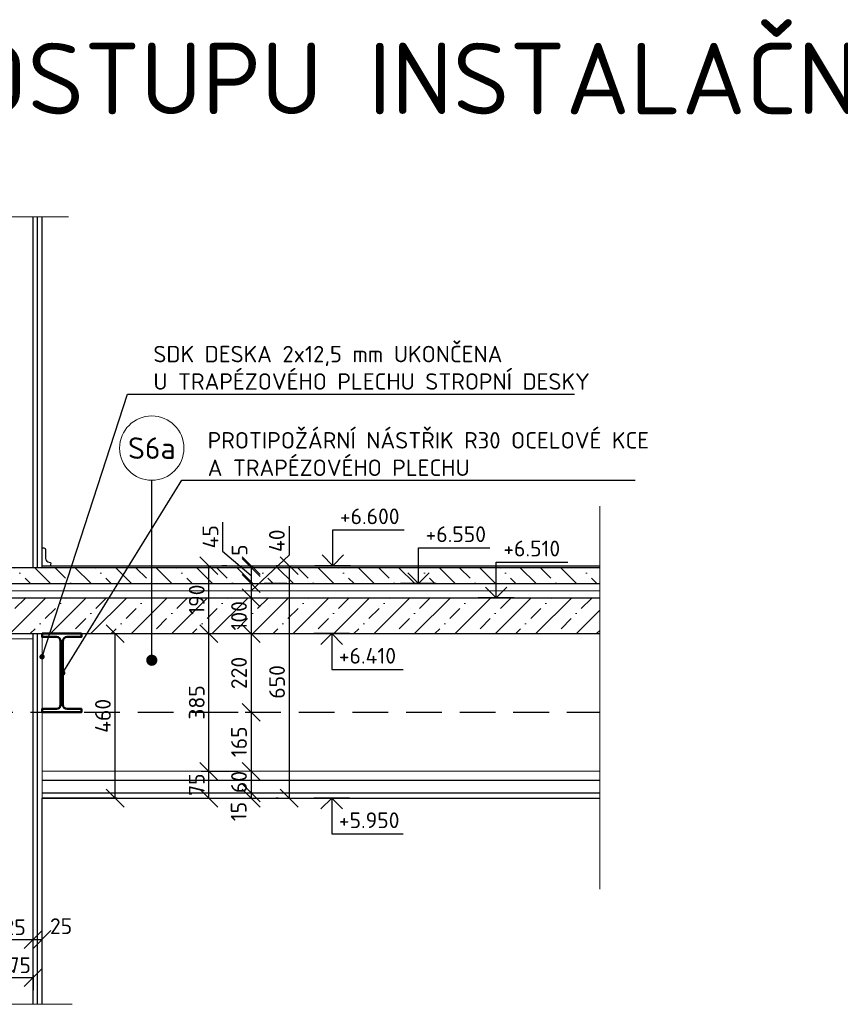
# Model space of a CAD drawing. Header units: millimetres. Extents: x -118752 to 407724, y -73278 to 155058.
# Tile 91 of 256: x -54179 to -51884, y 51268 to 54022. Entities that reach past the tile are written whole.
import ezdxf
from ezdxf.enums import TextEntityAlignment as Align

# ---------------------------------------------------------------- set-up
doc = ezdxf.new("R2010")
doc.units = ezdxf.units.MM
doc.header["$LTSCALE"] = 10
doc.linetypes.add('DASH', pattern=[0.75, 0.5, -0.25])
doc.linetypes.add('DASHDOT', pattern=[25.4, 12.7, -6.35, 0, -6.35])
for name, color, linetype, lineweight in [('CKBUBLINY', 1, 'Continuous', 18), ('CKBUBLINY_POPIS', 3, 'Continuous', 25), ('CKIZOLACE', 1, 'Continuous', 18), ('CKKOTY', 3, 'Continuous', 25), ('CKKOTY_VYS', 3, 'Continuous', 25), ('CKPOPIS_POHLED', 3, 'Continuous', 25), ('CKRASTR', 7, 'DASHDOT', 15), ('CKTEXTY_MALE', 3, 'Continuous', 18), ('CSPROFILY_REZY', 4, 'Continuous', 50), ('podhledy', 7, 'Continuous', 20), ('pohledy', 7, 'Continuous', 25), ('srafy', 7, 'Continuous', 18)]:
    doc.layers.add(name, color=color, linetype=linetype, lineweight=lineweight)
doc.styles.get("Standard").update_dxf_attribs({"font": 'isocpeur.ttf'})
doc.linetypes.add('IZOLACE_PROTIOTRESOVA', pattern='A,0.001,[219,CADKON.SHX,S=1,R=0,X=0,Y=0],-1,[219,CADKON.SHX,S=1,R=180,X=1,Y=0],-1', length=2.001)
doc.linetypes.add('PRERUSENI', pattern='A,60,[100,CADKON.SHX,S=2.5,R=0,X=0,Y=0],-10', length=70)
doc.dimstyles.new('CADKON', dxfattribs={"dimscale": 50, "dimtxt": 2.2, "dimasz": 2.5, "dimexe": 1.8, "dimexo": 5, "dimgap": 0.6, "dimtad": 1, "dimrnd": 1, "dimtxsty": 'Standard', "dimblk1": 'OBLIQUE', "dimblk2": 'OBLIQUE', "dimsah": 1, "dimcen": 2.5, "dimadec": 1, "dimazin": 2, "dimtfac": 1, "dimtdec": 4, "dimtix": 1, "dimtmove": 2, "dimatfit": 3, "dimldrblk": 'OPEN30', "dimfxl": 5, "dimfxlon": 1, "dimtolj": 1, "dimarcsym": 0})
doc.dimstyles.new('CADKON$7', dxfattribs={"dimscale": 100, "dimtxt": 2.5, "dimasz": 2.5, "dimexe": 1.8, "dimexo": 5, "dimgap": 0.6, "dimtad": 1, "dimrnd": 1, "dimtxsty": 'Standard', "dimblk1": 'OBLIQUE', "dimblk2": 'OBLIQUE', "dimsah": 1, "dimcen": 2.5, "dimadec": 1, "dimazin": 2, "dimtfac": 1, "dimtdec": 4, "dimtix": 1, "dimtmove": 0, "dimatfit": 3, "dimldrblk": 'DOTSMALL', "dimfxl": 5, "dimfxlon": 1, "dimtfill": 1, "dimtolj": 1, "dimarcsym": 0})

# ---------------------------------------------------------------- blocks, each defined once
blk = doc.blocks.new('_OBLIQUE')
at = {"color": 0, "linetype": 'ByBlock'}
blk.add_line((-0.5, -0.5), (0.5, 0.5), dxfattribs=at)
blk = doc.blocks.new('*D10155')
at = {"layer": 'CKKOTY', "color": 0, "lineweight": -2}
for p, q in [((-54012.5, 52304.4), (-53876.5, 52304.4)), ((-53912.5, 51844.4), (-53912.5, 52304.4)), ((-54012.5, 51844.4), (-53876.5, 51844.4))]:
    blk.add_line(p, q, dxfattribs=at)
at = {"layer": 'Defpoints', "color": 0}
for p in [(-54116.9, 52304.4), (-53912.5, 52304.4), (-54116.9, 51844.4)]:
    blk.add_point(p, dxfattribs=at)
at = {"layer": 'CKKOTY', "color": 0, "lineweight": -2, "xscale": 50, "yscale": 50, "zscale": 50}
for p, rotation in [((-53912.5, 52304.4), 90), ((-53912.5, 51844.4), 270)]:
    blk.add_blockref('_OBLIQUE', p, dxfattribs=dict(at, rotation=rotation))
at = {"layer": 'CKKOTY', "color": 0, "insert": (-53946.5, 52074.4), "char_height": 44, "attachment_point": 5, "rotation": 90}
blk.add_mtext('\\A1;460', dxfattribs=at)
blk = doc.blocks.new('_Open30')
at = {"color": 0, "lineweight": -2}
for p, q in [((-1, 0.268), (0, 0)), ((0, 0), (-1, -0.268)), ((0, 0), (-1, 0))]:
    blk.add_line(p, q, dxfattribs=at)
blk = doc.blocks.new('*D10156')
at = {"layer": 'CKKOTY', "color": 0, "lineweight": -2}
for p, q in [((-53671.9, 51919.4), (-53614.1, 51919.4)), ((-53650.1, 51844.4), (-53650.1, 51919.4)), ((-53671.9, 51844.4), (-53614.1, 51844.4))]:
    blk.add_line(p, q, dxfattribs=at)
at = {"layer": 'Defpoints', "color": 0}
for p in [(-53771.9, 51919.4), (-53650.1, 51919.4), (-53771.9, 51844.4)]:
    blk.add_point(p, dxfattribs=at)
at = {"layer": 'CKKOTY', "color": 0, "lineweight": -2, "xscale": 50, "yscale": 50, "zscale": 50}
for p, rotation in [((-53650.1, 51919.4), 270), ((-53650.1, 51844.4), 90)]:
    blk.add_blockref('_OBLIQUE', p, dxfattribs=dict(at, rotation=rotation))
at = {"layer": 'CKKOTY', "color": 0, "insert": (-53684.1, 51881.9), "char_height": 44, "attachment_point": 5, "rotation": 90}
blk.add_mtext('\\A1;75', dxfattribs=at)
blk = doc.blocks.new('*D10157')
at = {"layer": 'CKKOTY', "color": 0, "lineweight": -2}
for p, q in [((-53631.9, 51919.4), (-53567.9, 51919.4)), ((-53531.9, 51919.4), (-53531.9, 51859.4)), ((-53631.9, 51859.4), (-53567.9, 51859.4))]:
    blk.add_line(p, q, dxfattribs=at)
at = {"layer": 'Defpoints', "color": 0}
for p in [(-53531.9, 51919.4), (-53531.9, 51859.4), (-53531.9, 51859.4)]:
    blk.add_point(p, dxfattribs=at)
at = {"layer": 'CKKOTY', "color": 0, "lineweight": -2, "xscale": 50, "yscale": 50, "zscale": 50}
for p, rotation in [((-53531.9, 51919.4), 270), ((-53531.9, 51859.4), 90)]:
    blk.add_blockref('_OBLIQUE', p, dxfattribs=dict(at, rotation=rotation))
at = {"layer": 'CKKOTY', "color": 0, "insert": (-53565.9, 51889.4), "char_height": 44, "attachment_point": 5, "rotation": 90}
blk.add_mtext('\\A1;60', dxfattribs=at)
blk = doc.blocks.new('*D10158')
at = {"layer": 'CKKOTY', "color": 0, "lineweight": -2}
for p, q in [((-53631.9, 51859.4), (-53567.9, 51859.4)), ((-53531.9, 51859.4), (-53531.9, 51844.4)), ((-53631.9, 51844.4), (-53567.9, 51844.4))]:
    blk.add_line(p, q, dxfattribs=at)
at = {"layer": 'Defpoints', "color": 0}
for p in [(-53531.9, 51859.4), (-53531.9, 51844.4), (-53531.9, 51844.4)]:
    blk.add_point(p, dxfattribs=at)
at = {"layer": 'CKKOTY', "color": 0, "lineweight": -2, "xscale": 50, "yscale": 50, "zscale": 50}
for p, rotation in [((-53531.9, 51859.4), 270), ((-53531.9, 51844.4), 90)]:
    blk.add_blockref('_OBLIQUE', p, dxfattribs=dict(at, rotation=rotation))
at = {"layer": 'CKKOTY', "color": 0, "insert": (-53566.9, 51806.9), "char_height": 44, "attachment_point": 5, "rotation": 90}
blk.add_mtext('\\A1;15', dxfattribs=at)
blk = doc.blocks.new('*D10160')
at = {"layer": 'CKKOTY', "color": 0, "lineweight": -2}
for p, q in [((-54266.7, 51549.2), (-54266.7, 51413.2)), ((-54266.7, 51449.2), (-54141.7, 51449.2)), ((-54141.7, 51378.7), (-54141.7, 51413.2))]:
    blk.add_line(p, q, dxfattribs=at)
at = {"layer": 'Defpoints', "color": 0}
for p in [(-54266.7, 51844.4), (-54141.7, 51478.7), (-54141.7, 51449.2)]:
    blk.add_point(p, dxfattribs=at)
at = {"layer": 'CKKOTY', "color": 0, "lineweight": -2, "xscale": 50, "yscale": 50, "zscale": 50, "rotation": 180}
blk.add_blockref('_OBLIQUE', (-54266.7, 51449.2), dxfattribs=at)
at = {"layer": 'CKKOTY', "color": 0, "lineweight": -2, "xscale": 50, "yscale": 50, "zscale": 50}
blk.add_blockref('_OBLIQUE', (-54141.7, 51449.2), dxfattribs=at)
at = {"layer": 'CKKOTY', "color": 0, "insert": (-54204.2, 51483.2), "char_height": 44, "attachment_point": 5}
blk.add_mtext('\\A1;125', dxfattribs=at)
blk = doc.blocks.new('*D10162')
at = {"layer": 'CKKOTY', "color": 0, "lineweight": -2}
for p, q in [((-54141.7, 51449.2), (-54116.7, 51449.2)), ((-54141.7, 51378.7), (-54141.7, 51413.2)), ((-54116.7, 51385.9), (-54116.7, 51413.2))]:
    blk.add_line(p, q, dxfattribs=at)
at = {"layer": 'Defpoints', "color": 0}
for p in [(-54141.7, 51478.7), (-54116.7, 51485.9), (-54116.7, 51449.2)]:
    blk.add_point(p, dxfattribs=at)
at = {"layer": 'CKKOTY', "color": 0, "lineweight": -2, "xscale": 50, "yscale": 50, "zscale": 50, "rotation": 180}
blk.add_blockref('_OBLIQUE', (-54141.7, 51449.2), dxfattribs=at)
at = {"layer": 'CKKOTY', "color": 0, "lineweight": -2, "xscale": 50, "yscale": 50, "zscale": 50}
blk.add_blockref('_OBLIQUE', (-54116.7, 51449.2), dxfattribs=at)
at = {"layer": 'CKKOTY', "color": 0, "insert": (-54063.5, 51486.2), "char_height": 44, "attachment_point": 5}
blk.add_mtext('\\A1;25', dxfattribs=at)
blk = doc.blocks.new('*D10163')
at = {"layer": 'CKKOTY', "color": 0, "lineweight": -2}
for p, q in [((-54216.7, 51350.2), (-54216.7, 51306.9)), ((-54216.7, 51342.9), (-54141.7, 51342.9)), ((-54141.7, 51349.2), (-54141.7, 51306.9))]:
    blk.add_line(p, q, dxfattribs=at)
at = {"layer": 'Defpoints', "color": 0}
for p in [(-54216.7, 51450.2), (-54141.7, 51449.2), (-54141.7, 51342.9)]:
    blk.add_point(p, dxfattribs=at)
at = {"layer": 'CKKOTY', "color": 0, "lineweight": -2, "xscale": 50, "yscale": 50, "zscale": 50}
blk.add_blockref('_OBLIQUE', (-54216.7, 51342.9), dxfattribs=at)
at = {"layer": 'CKKOTY', "color": 0, "lineweight": -2, "xscale": 50, "yscale": 50, "zscale": 50, "rotation": 180}
blk.add_blockref('_OBLIQUE', (-54141.7, 51342.9), dxfattribs=at)
at = {"layer": 'CKKOTY', "color": 0, "insert": (-54179.2, 51376.9), "char_height": 44, "attachment_point": 5}
blk.add_mtext('\\A1;75', dxfattribs=at)
blk = doc.blocks.new('*D10165')
at = {"layer": 'CKKOTY', "color": 0, "lineweight": -2}
for p, q in [((-53650.1, 51919.4), (-53650.1, 52304.4)), ((-53617.6, 52304.4), (-53614.1, 52304.4)), ((-53671.9, 51919.4), (-53614.1, 51919.4))]:
    blk.add_line(p, q, dxfattribs=at)
at = {"layer": 'Defpoints', "color": 0}
for p in [(-53717.6, 52304.4), (-53650.1, 52304.4), (-53771.9, 51919.4)]:
    blk.add_point(p, dxfattribs=at)
at = {"layer": 'CKKOTY', "color": 0, "lineweight": -2, "xscale": 50, "yscale": 50, "zscale": 50}
for p, rotation in [((-53650.1, 52304.4), 90), ((-53650.1, 51919.4), 270)]:
    blk.add_blockref('_OBLIQUE', p, dxfattribs=dict(at, rotation=rotation))
at = {"layer": 'CKKOTY', "color": 0, "insert": (-53684.1, 52111.9), "char_height": 44, "attachment_point": 5, "rotation": 90}
blk.add_mtext('\\A1;385', dxfattribs=at)
blk = doc.blocks.new('*D10166')
at = {"layer": 'CKKOTY', "color": 0, "lineweight": -2}
for p, q in [((-53650.1, 52304.4), (-53650.1, 52494.4)), ((-53600.1, 52494.4), (-53614.1, 52494.4)), ((-53617.6, 52304.4), (-53614.1, 52304.4))]:
    blk.add_line(p, q, dxfattribs=at)
at = {"layer": 'Defpoints', "color": 0}
for p in [(-53700.1, 52494.4), (-53650.1, 52494.4), (-53717.6, 52304.4)]:
    blk.add_point(p, dxfattribs=at)
at = {"layer": 'CKKOTY', "color": 0, "lineweight": -2, "xscale": 50, "yscale": 50, "zscale": 50}
for p, rotation in [((-53650.1, 52494.4), 90), ((-53650.1, 52304.4), 270)]:
    blk.add_blockref('_OBLIQUE', p, dxfattribs=dict(at, rotation=rotation))
at = {"layer": 'CKKOTY', "color": 0, "insert": (-53684.1, 52399.4), "char_height": 44, "attachment_point": 5, "rotation": 90}
blk.add_mtext('\\A1;190', dxfattribs=at)
blk = doc.blocks.new('*D10167')
at = {"layer": 'CKKOTY', "color": 0, "lineweight": -2}
for p, q in [((-53631.9, 52404.4), (-53567.9, 52404.4)), ((-53531.9, 52404.4), (-53531.9, 52304.4)), ((-53631.9, 52304.4), (-53567.9, 52304.4))]:
    blk.add_line(p, q, dxfattribs=at)
at = {"layer": 'Defpoints', "color": 0}
for p in [(-53531.9, 52404.4), (-53531.9, 52304.4), (-53531.9, 52304.4)]:
    blk.add_point(p, dxfattribs=at)
at = {"layer": 'CKKOTY', "color": 0, "lineweight": -2, "xscale": 50, "yscale": 50, "zscale": 50}
for p, rotation in [((-53531.9, 52404.4), 90), ((-53531.9, 52304.4), 270)]:
    blk.add_blockref('_OBLIQUE', p, dxfattribs=dict(at, rotation=rotation))
at = {"layer": 'CKKOTY', "color": 0, "insert": (-53565.9, 52354.4), "char_height": 44, "attachment_point": 5, "rotation": 90}
blk.add_mtext('\\A1;100', dxfattribs=at)
blk = doc.blocks.new('*D10168')
at = {"layer": 'CKKOTY', "color": 0, "lineweight": -2}
for p, q in [((-53631.9, 52304.4), (-53567.9, 52304.4)), ((-53531.9, 52304.4), (-53531.9, 52084.4)), ((-53631.9, 52084.4), (-53567.9, 52084.4))]:
    blk.add_line(p, q, dxfattribs=at)
at = {"layer": 'Defpoints', "color": 0}
for p in [(-53531.9, 52304.4), (-53531.9, 52084.4), (-53531.9, 52084.4)]:
    blk.add_point(p, dxfattribs=at)
at = {"layer": 'CKKOTY', "color": 0, "lineweight": -2, "xscale": 50, "yscale": 50, "zscale": 50}
for p, rotation in [((-53531.9, 52304.4), 90), ((-53531.9, 52084.4), 270)]:
    blk.add_blockref('_OBLIQUE', p, dxfattribs=dict(at, rotation=rotation))
at = {"layer": 'CKKOTY', "color": 0, "insert": (-53565.9, 52194.4), "char_height": 44, "attachment_point": 5, "rotation": 90}
blk.add_mtext('\\A1;220', dxfattribs=at)
blk = doc.blocks.new('*D10169')
at = {"layer": 'CKKOTY', "color": 0, "lineweight": -2}
for p, q in [((-53631.9, 52084.4), (-53567.9, 52084.4)), ((-53531.9, 52084.4), (-53531.9, 51919.4)), ((-53631.9, 51919.4), (-53567.9, 51919.4))]:
    blk.add_line(p, q, dxfattribs=at)
at = {"layer": 'Defpoints', "color": 0}
for p in [(-53531.9, 52084.4), (-53531.9, 51919.4), (-53531.9, 51919.4)]:
    blk.add_point(p, dxfattribs=at)
at = {"layer": 'CKKOTY', "color": 0, "lineweight": -2, "xscale": 50, "yscale": 50, "zscale": 50}
for p, rotation in [((-53531.9, 52084.4), 90), ((-53531.9, 51919.4), 270)]:
    blk.add_blockref('_OBLIQUE', p, dxfattribs=dict(at, rotation=rotation))
at = {"layer": 'CKKOTY', "color": 0, "insert": (-53565.9, 52001.9), "char_height": 44, "attachment_point": 5, "rotation": 90}
blk.add_mtext('\\A1;165', dxfattribs=at)
blk = doc.blocks.new('*D10170')
at = {"layer": 'CKKOTY', "color": 0, "lineweight": -2}
for p, q in [((-53565.9, 52494.4), (-53495.9, 52494.4)), ((-53565.9, 52489.4), (-53495.9, 52489.4)), ((-53531.9, 52494.4), (-53531.9, 52489.4))]:
    blk.add_line(p, q, dxfattribs=at)
at = {"layer": 'Defpoints', "color": 0}
for p in [(-53665.9, 52494.4), (-53665.9, 52489.4), (-53531.9, 52489.4)]:
    blk.add_point(p, dxfattribs=at)
at = {"layer": 'CKKOTY', "color": 0, "lineweight": -2, "xscale": 50, "yscale": 50, "zscale": 50}
for p, rotation in [((-53531.9, 52494.4), 270), ((-53531.9, 52489.4), 90)]:
    blk.add_blockref('_OBLIQUE', p, dxfattribs=dict(at, rotation=rotation))
at = {"layer": 'CKKOTY', "color": 0, "insert": (-53564.2, 52538), "char_height": 44, "attachment_point": 5, "rotation": 90}
blk.add_mtext('\\A1;5', dxfattribs=at)
blk = doc.blocks.new('*D10171')
at = {"layer": 'CKKOTY', "color": 0, "lineweight": -2}
for p, q in [((-53611.7, 52616), (-53611.7, 52534.8)), ((-53611.7, 52534.8), (-53531.9, 52466.9)), ((-53565.9, 52489.4), (-53495.9, 52489.4)), ((-53531.9, 52489.4), (-53531.9, 52444.4)), ((-53431.9, 52444.4), (-53495.9, 52444.4))]:
    blk.add_line(p, q, dxfattribs=at)
at = {"layer": 'Defpoints', "color": 0}
for p in [(-53665.9, 52489.4), (-53531.9, 52444.4), (-53531.9, 52444.4)]:
    blk.add_point(p, dxfattribs=at)
at = {"layer": 'CKKOTY', "color": 0, "lineweight": -2, "xscale": 50, "yscale": 50, "zscale": 50}
for p, rotation in [((-53531.9, 52489.4), 90), ((-53531.9, 52444.4), 270)]:
    blk.add_blockref('_OBLIQUE', p, dxfattribs=dict(at, rotation=rotation))
at = {"layer": 'CKKOTY', "color": 0, "insert": (-53645.7, 52575.4), "char_height": 44, "attachment_point": 5, "rotation": 90}
blk.add_mtext('\\A1;45', dxfattribs=at)
blk = doc.blocks.new('*D10172')
at = {"layer": 'CKKOTY', "color": 0, "lineweight": -2}
for p, q in [((-53426, 52604.8), (-53426, 52523.6)), ((-53426, 52523.6), (-53531.9, 52424.4)), ((-53631.9, 52444.4), (-53567.9, 52444.4)), ((-53531.9, 52444.4), (-53531.9, 52404.4)), ((-53631.9, 52404.4), (-53567.9, 52404.4))]:
    blk.add_line(p, q, dxfattribs=at)
at = {"layer": 'Defpoints', "color": 0}
for p in [(-53531.9, 52444.4), (-53531.9, 52404.4), (-53531.9, 52404.4)]:
    blk.add_point(p, dxfattribs=at)
at = {"layer": 'CKKOTY', "color": 0, "lineweight": -2, "xscale": 50, "yscale": 50, "zscale": 50}
for p, rotation in [((-53531.9, 52444.4), 90), ((-53531.9, 52404.4), 270)]:
    blk.add_blockref('_OBLIQUE', p, dxfattribs=dict(at, rotation=rotation))
at = {"layer": 'CKKOTY', "color": 0, "insert": (-53460, 52564.2), "char_height": 44, "attachment_point": 5, "rotation": 90}
blk.add_mtext('\\A1;40', dxfattribs=at)
blk = doc.blocks.new('*U10138')
at = {"color": 0, "linetype": 'ByBlock', "lineweight": -2}
blk.add_lwpolyline([(-1.5, 1.5), (0, 0), (1.5, 1.5), (0, 0), (0, 5), (10, 5)], dxfattribs=at)
blk = doc.blocks.new('*U10139')
at = {"color": 0, "linetype": 'ByBlock', "lineweight": -2}
blk.add_lwpolyline([(-1.5, 1.5), (0, 0), (1.5, 1.5), (0, 0), (0, 5), (10, 5)], dxfattribs=at)
blk = doc.blocks.new('*U10140')
at = {"color": 0, "linetype": 'ByBlock', "lineweight": -2}
blk.add_lwpolyline([(-1.5, 1.5), (0, 0), (1.5, 1.5), (0, 0), (0, 5), (10, 5)], dxfattribs=at)
blk = doc.blocks.new('*U10141')
at = {"color": 0, "linetype": 'ByBlock', "lineweight": -2}
blk.add_lwpolyline([(-1.5, -1.5), (0, 0), (1.5, -1.5), (0, 0), (0, -5), (10, -5)], dxfattribs=at)
blk = doc.blocks.new('*U10142')
at = {"color": 0, "linetype": 'ByBlock', "lineweight": -2}
blk.add_lwpolyline([(-1.5, -1.5), (0, 0), (1.5, -1.5), (0, 0), (0, -5), (10, -5)], dxfattribs=at)
blk = doc.blocks.new('CK_BUBBLE_1_0_0')
at = {"color": 0, "linetype": 'ByBlock', "lineweight": -2}
blk.add_circle((0, 0), 1, dxfattribs=at)
blk = doc.blocks.new('*D10182')
at = {"layer": 'CKKOTY', "color": 0, "lineweight": -2}
for p, q in [((-53453.8, 52494.4), (-53461.5, 52494.4)), ((-53425.5, 52494.4), (-53425.5, 51844.4)), ((-53456.7, 51844.4), (-53461.5, 51844.4))]:
    blk.add_line(p, q, dxfattribs=at)
at = {"layer": 'Defpoints', "color": 0}
for p in [(-53353.8, 52494.4), (-53425.5, 51844.4), (-53356.7, 51844.4)]:
    blk.add_point(p, dxfattribs=at)
at = {"layer": 'CKKOTY', "color": 0, "lineweight": -2, "xscale": 50, "yscale": 50, "zscale": 50}
for p, rotation in [((-53425.5, 52494.4), 90), ((-53425.5, 51844.4), 270)]:
    blk.add_blockref('_OBLIQUE', p, dxfattribs=dict(at, rotation=rotation))
at = {"layer": 'CKKOTY', "color": 0, "insert": (-53459.5, 52169.4), "char_height": 44, "attachment_point": 5, "rotation": 90}
blk.add_mtext('\\A1;650', dxfattribs=at)

msp = doc.modelspace()

# ---------------------------------------------------------------- hatches: boundary and pattern name
at = {"layer": 'srafy', "transparency": 33554661}
h = msp.add_hatch(dxfattribs=at)
h.set_pattern_fill('BETON-PROSTY', color=256, scale=20, angle=90, style=0)
h.set_pattern_definition([(135, (0, -3798.01), (-56.56854, -56.56854), []), (135, (3e-15, -3741.44), (-84.85281, -28.28427), [40, -20, 0, -20])])
h.paths.add_polyline_path([(-54204.206, 52489.443), (-54216.706, 52489.443), (-54372.592, 52489.443), (-54334.637, 52444.443), (-54050.011, 52444.443), (-54035.35, 52489.443), (-54116.706, 52489.443), (-54129.206, 52489.443), (-54141.706, 52489.443), (-54191.706, 52489.443)])
h.paths.add_polyline_path([(-53876.342, 52489.443), (-53904.168, 52444.443), (-52556.706, 52444.443), (-52556.706, 52489.443)])
h.paths.add_polyline_path([(-54035.35, 52489.443), (-54050.011, 52444.443), (-53904.168, 52444.443), (-53876.342, 52489.443)])
h.paths.add_polyline_path([(-54898.293, 52444.443), (-54273.406, 52444.443), (-54293.585, 52489.443), (-54916.377, 52489.443)])
h.paths.add_polyline_path([(-54887.69, 52489.443), (-54876.584, 52444.443), (-56248.724, 52444.443), (-56248.724, 52489.443)])
h = msp.add_hatch(dxfattribs=at)
h.set_pattern_fill('BETON-PROSTY', color=256, scale=20, style=0)
h.set_pattern_definition([(45, (0, -3798.01), (-56.56854, 56.56854), []), (45, (56.57, -3798.01), (-28.28427, 84.85281), [40, -20, 0, -20])])
h.paths.add_polyline_path([(-54882.218, 52404.443), (-56248.724, 52404.443), (-56248.724, 52304.443), (-55466.706, 52304.443), (-55451.706, 52304.443), (-55341.706, 52304.443), (-55326.706, 52304.443), (-54141.706, 52304.443), (-54129.206, 52304.443), (-54116.706, 52304.443), (-54095.622, 52304.443), (-54063.043, 52404.443), (-54300.899, 52404.443)])
h.paths.add_polyline_path([(-54006.706, 52304.443), (-53990.737, 52304.443), (-53928.902, 52404.443), (-54063.043, 52404.443), (-54095.622, 52304.443)])
h.paths.add_polyline_path([(-53928.902, 52404.443), (-53990.737, 52304.443), (-52556.706, 52304.443), (-52556.706, 52404.443)])
h.paths.add_polyline_path([(-55687.41, 52304.261), (-55687.41, 52401.061), (-55621.41, 52401.061), (-55621.41, 52304.261)], flags=24)

# ---------------------------------------------------------------- linework, layer by layer
at = {"layer": 'CKIZOLACE'}
msp.add_line((-52556.706, 52444.443), (-56248.724, 52444.443), dxfattribs=at)
at = {"layer": 'CKIZOLACE', "linetype": 'IZOLACE_PROTIOTRESOVA', "ltscale": 1.75}
msp.add_lwpolyline([(-52556.706, 52424.443), (-56248.724, 52424.443)], dxfattribs=at)
at = {"layer": 'CKKOTY_VYS'}
for p, q in [((-53253.777, 52494.443), (-53353.777, 52494.443)), ((-53014.16, 52444.443), (-53114.16, 52444.443)), ((-52796.765, 52404.443), (-52896.765, 52404.443)), ((-53256.693, 52304.443), (-53356.693, 52304.443)), ((-53256.693, 51844.443), (-53356.693, 51844.443))]:
    msp.add_line(p, q, dxfattribs=at)
at = {"layer": 'CKKOTY_VYS', "ltscale": 0.4}
msp.add_line((-53906.899, 51844.443), (-54116.899, 51844.443), dxfattribs=at)
at = {"layer": 'CKRASTR', "linetype": 'PRERUSENI', "ltscale": 0.4}
for p, q in [((-54341.236, 53470.451), (-54042.283, 53470.451)), ((-52556.706, 51589.485), (-52556.706, 52661.244)), ((-54394.545, 51267.651), (-54032.577, 51267.651))]:
    msp.add_line(p, q, dxfattribs=at)
at = {"layer": 'CSPROFILY_REZY', "ltscale": 0.4}
msp.add_lwpolyline([(-54116.706, 52304.443), (-54116.706, 52295.243), (-54076.656, 52295.243, -0.41421356), (-54064.656, 52283.243), (-54064.656, 52105.643, -0.41421356), (-54076.656, 52093.643), (-54116.706, 52093.643), (-54116.706, 52084.443), (-54006.706, 52084.443), (-54006.706, 52093.643), (-54046.756, 52093.643, -0.41421356), (-54058.756, 52105.643), (-54058.756, 52283.243, -0.41421356), (-54046.756, 52295.243), (-54006.706, 52295.243), (-54006.706, 52304.443)], format="xyb", close=True, dxfattribs=at)
at = {"layer": 'podhledy', "ltscale": 0.4}
msp.add_line((-55326.706, 52289.443), (-54141.706, 52289.443), dxfattribs=at)
at = {"layer": 'pohledy'}
for p, q in [((-54141.706, 52489.443), (-54141.706, 53470.451)), ((-54129.206, 52489.443), (-54129.206, 53470.451)), ((-54116.706, 52489.443), (-54116.706, 53470.451)), ((-54116.706, 52494.443), (-54116.706, 52544.443)), ((-54116.706, 52544.443), (-54111.706, 52544.443)), ((-54106.706, 52539.443), (-54106.706, 52514.443)), ((-56248.724, 52489.443), (-52556.706, 52489.443)), ((-54116.706, 52494.443), (-52556.706, 52494.443)), ((-54116.706, 52494.443), (-54091.706, 52494.443)), ((-54091.706, 52494.443), (-54091.706, 52499.443)), ((-54141.706, 51267.651), (-54141.706, 52304.443)), ((-54129.206, 51267.651), (-54129.206, 52304.443)), ((-54116.706, 51894.443), (-52556.706, 51894.443)), ((-54116.706, 51859.443), (-52556.706, 51859.443)), ((-54116.706, 51844.443), (-52556.706, 51844.443)), ((-54116.706, 51267.651), (-54116.706, 51844.443))]:
    msp.add_line(p, q, dxfattribs=at)
at = {"layer": 'pohledy', "ltscale": 0.4}
for p, q in [((-56248.724, 52444.443), (-52556.706, 52444.443)), ((-56248.724, 52404.443), (-52556.706, 52404.443)), ((-56248.724, 52304.443), (-52556.706, 52304.443))]:
    msp.add_line(p, q, dxfattribs=at)
at = {"layer": 'pohledy', "linetype": 'DASH', "ltscale": 20}
msp.add_line((-56248.724, 52084.443), (-52556.706, 52084.443), dxfattribs=at)
at = {"layer": 'pohledy', "extrusion": (0, 0, -1)}
for centre in [(54111.706, 52539.443), (54096.706, 52499.443)]:
    msp.add_arc(centre, 5, 90, 180, dxfattribs=at)
at = {"layer": 'pohledy'}
msp.add_arc((-54096.706, 52514.443), 10, 180, 270, dxfattribs=at)
at = {"layer": 'srafy', "ltscale": 0.4}
for p, q in [((-54116.706, 51844.443), (-54116.706, 52304.443)), ((-54116.706, 51919.443), (-52556.706, 51919.443))]:
    msp.add_line(p, q, dxfattribs=at)

# ---------------------------------------------------------------- block references
at = {"layer": 'CKBUBLINY'}
ref = msp.add_blockref('CK_BUBBLE_1_0_0', (-53809.774, 52823.234), dxfattribs=dict(at, xscale=89.99999999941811, yscale=89.99999999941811, zscale=89.99999999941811))
ref.add_attrib('NUM1', 'S6a', dxfattribs={"layer": 'CKBUBLINY_POPIS', "height": 60}).set_placement((-53809.774, 52823.234), align=Align.MIDDLE_CENTER)
at = {"layer": 'CKKOTY_VYS'}
ref = msp.add_blockref('*U10138', (-53303.777, 52494.443), dxfattribs=dict(at, xscale=20, yscale=20, zscale=20))
ref.add_attrib('Výška', '+6.600', (-53283.777, 52610.443), dxfattribs={"layer": '0', "color": 0, "linetype": 'ByBlock', "lineweight": -2, "height": 44})
ref = msp.add_blockref('*U10139', (-53064.16, 52444.443), dxfattribs=dict(at, xscale=20, yscale=20, zscale=20))
ref.add_attrib('Výška', '+6.550', (-53044.16, 52560.443), dxfattribs={"layer": '0', "color": 0, "linetype": 'ByBlock', "lineweight": -2, "height": 44})
ref = msp.add_blockref('*U10140', (-52846.765, 52404.443), dxfattribs=dict(at, xscale=20, yscale=20, zscale=20))
ref.add_attrib('Výška', '+6.510', (-52826.765, 52520.443), dxfattribs={"layer": '0', "color": 0, "linetype": 'ByBlock', "lineweight": -2, "height": 44})
ref = msp.add_blockref('*U10141', (-53306.693, 52304.443), dxfattribs=dict(at, xscale=20, yscale=20, zscale=20))
ref.add_attrib('Výška', '+6.410', (-53286.693, 52220.443), dxfattribs={"layer": '0', "color": 0, "linetype": 'ByBlock', "lineweight": -2, "height": 44})
ref = msp.add_blockref('*U10142', (-53306.693, 51844.443), dxfattribs=dict(at, xscale=20, yscale=20, zscale=20))
ref.add_attrib('Výška', '+5.950', (-53286.693, 51760.443), dxfattribs={"layer": '0', "color": 0, "linetype": 'ByBlock', "lineweight": -2, "height": 44})

# ---------------------------------------------------------------- texts
at = {"layer": 'CKPOPIS_POHLED'}
msp.add_text('DETAIL POŽÁRNÍHO PROSTUPU INSTALAČNÍCH POTRUBÍ 2NP A 3NP STROPEM - 1:20', height=200, dxfattribs=at).set_placement((-57197.938, 53756.888))
at = {"layer": 'CKTEXTY_MALE', "char_height": 46, "attachment_point": 7}
for s, insert in [('SDK DESKA 2x12,5 mm UKONČENA \\PU TRAPÉZOVÉHO PLECHU STROPNÍ DESKY', (-53805.323, 52986.498)), ('PROTIPOŽÁRNÍ NÁSTŘIK R30 OCELOVÉ KCE\\PA TRAPÉZOVÉHO PLECHU', (-53653.542, 52745.316))]:
    msp.add_mtext(s, dxfattribs=dict(at, insert=insert))

# ---------------------------------------------------------------- dimensions: what is measured, and where the dimension line sits
at = {"layer": 'CKKOTY'}
for base, p1, p2, override, picture, middle in [((-53531.941, 52444.443), (-53665.913, 52489.443), (-53531.941, 52444.443), {"dimscale": 20, "dimtmove": 1}, '*D10171', (-53611.714, 52546.786)), ((-53531.941, 52404.443), (-53531.941, 52444.443), (-53531.941, 52404.443), {"dimscale": 20, "dimtmove": 1}, '*D10172', (-53426.047, 52535.583)), ((-53531.941, 52489.443), (-53665.913, 52494.443), (-53665.913, 52489.443), {"dimscale": 20}, '*D10170', (-53564.201, 52538.002)), ((-53531.941, 51844.443), (-53531.941, 51859.443), (-53531.941, 51844.443), {"dimscale": 20, "dimtmove": 2}, '*D10158', (-53566.875, 51806.9))]:
    dim = msp.add_linear_dim(base=base, p1=p1, p2=p2, angle=90, dimstyle='CADKON', override=override, dxfattribs=at)
    dim.commit()
    dim.dimension.update_dxf_attribs({"geometry": picture, "text_midpoint": middle, "dimtype": 160})
for base, p1, p2, override, picture, middle in [((-53650.109, 52494.443), (-53717.649, 52304.443), (-53700.081, 52494.443), {"dimscale": 20, "dimtmove": 2}, '*D10166', (-53684.109, 52399.443)), ((-53425.522, 51844.443), (-53353.777, 52494.443), (-53356.693, 51844.443), {"dimscale": 20}, '*D10182', (-53459.522, 52169.443)), ((-53531.941, 52304.443), (-53531.941, 52404.443), (-53531.941, 52304.443), {"dimscale": 20, "dimtmove": 2}, '*D10167', (-53565.941, 52354.443)), ((-53912.517, 52304.443), (-54116.899, 51844.443), (-54116.899, 52304.443), {"dimscale": 20}, '*D10155', (-53946.517, 52074.443)), ((-53650.109, 52304.443), (-53771.902, 51919.443), (-53717.649, 52304.443), {"dimscale": 20, "dimtmove": 2}, '*D10165', (-53684.109, 52111.943)), ((-53531.941, 52084.443), (-53531.941, 52304.443), (-53531.941, 52084.443), {"dimscale": 20, "dimtmove": 2}, '*D10168', (-53565.941, 52194.443)), ((-53531.941, 51919.443), (-53531.941, 52084.443), (-53531.941, 51919.443), {"dimscale": 20, "dimtmove": 2}, '*D10169', (-53565.941, 52001.943)), ((-53650.109, 51919.443), (-53771.902, 51844.443), (-53771.902, 51919.443), {"dimscale": 20}, '*D10156', (-53684.109, 51881.943)), ((-53531.941, 51859.443), (-53531.941, 51919.443), (-53531.941, 51859.443), {"dimscale": 20, "dimtmove": 2}, '*D10157', (-53565.941, 51889.443))]:
    dim = msp.add_linear_dim(base=base, p1=p1, p2=p2, angle=90, dimstyle='CADKON', override=override, dxfattribs=at)
    dim.commit()
    dim.dimension.update_dxf_attribs({"geometry": picture, "text_midpoint": middle})
for base, p1, p2, picture, middle in [((-54141.706, 51449.206), (-54266.706, 51844.443), (-54141.706, 51478.745), '*D10160', (-54204.206, 51483.206)), ((-54141.706, 51342.91), (-54216.706, 51450.153), (-54141.706, 51449.206), '*D10163', (-54179.206, 51376.91))]:
    dim = msp.add_linear_dim(base=base, p1=p1, p2=p2, dimstyle='CADKON', override={"dimscale": 20, "dimtmove": 2}, dxfattribs=at)
    dim.commit()
    dim.dimension.update_dxf_attribs({"geometry": picture, "text_midpoint": middle})
dim = msp.add_linear_dim(base=(-54116.706, 51449.206), p1=(-54141.706, 51478.745), p2=(-54116.706, 51485.875), dimstyle='CADKON', override={"dimscale": 20, "dimtmove": 2}, dxfattribs=at)
dim.commit()
dim.dimension.update_dxf_attribs({"geometry": '*D10162', "text_midpoint": (-54063.473, 51486.193), "dimtype": 160})

# ---------------------------------------------------------------- leaders
at = {"layer": 'CKBUBLINY'}
msp.add_leader([(-53809.774, 52229.957), (-53809.774, 52733.234)], dimstyle='CADKON', override={"dimasz": 2.5, "dimldrblk": 'DotSmall'}, dxfattribs=at)
at = {"layer": 'CKTEXTY_MALE', "annotation_type": 0, "has_hookline": 1, "hookline_direction": 0}
for points, text_width in [([(-54116.706, 52239.727), (-53877.323, 52974.498), (-53817.323, 52974.498)], 1177.6), ([(-54058.756, 52194.443), (-53725.542, 52733.316), (-53665.542, 52733.316)], 1196)]:
    msp.add_leader(points, dimstyle='CADKON$7', override={"dimscale": 20, "dimtxt": 2.3, "dimasz": 3}, dxfattribs=dict(at, text_width=text_width))

doc.saveas('drawing.dxf')
